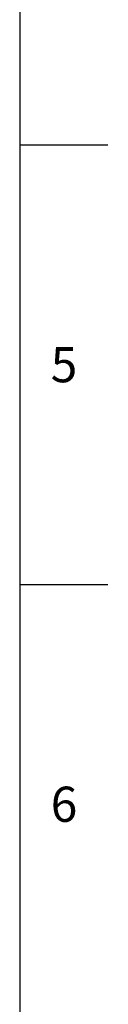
# Model space of a CAD drawing. Header units: millimetres. Extents: x 2228 to 2648, y 554 to 1148.
# Tile 9 of 16: x 2633 to 2648, y 712 to 871. Entities that reach past the tile are written whole.
import ezdxf

# ---------------------------------------------------------------- set-up
doc = ezdxf.new("R2010")
doc.units = ezdxf.units.MM
doc.header["$LTSCALE"] = 0.1
doc.styles.get("Standard").update_dxf_attribs({"font": 'arial_0.ttf'})

msp = doc.modelspace()

# ---------------------------------------------------------------- linework, layer by layer
for p, q in [((2633.3882, 567.9043), (2633.3882, 1133.5608)), ((2633.3882, 850.7326), (2647.5296, 850.7326)), ((2633.3882, 780.0255), (2647.5296, 780.0255))]:
    msp.add_line(p, q)

# ---------------------------------------------------------------- texts
at = {"char_height": 5.6566, "attachment_point": 5}
for s, insert in [('5', (2640.4589, 815.379)), ('6', (2640.4589, 744.672))]:
    msp.add_mtext_dynamic_manual_height_columns(s, width=50, gutter_width=12.5, heights=[0], dxfattribs=dict(at, insert=insert))

doc.saveas('drawing.dxf')
